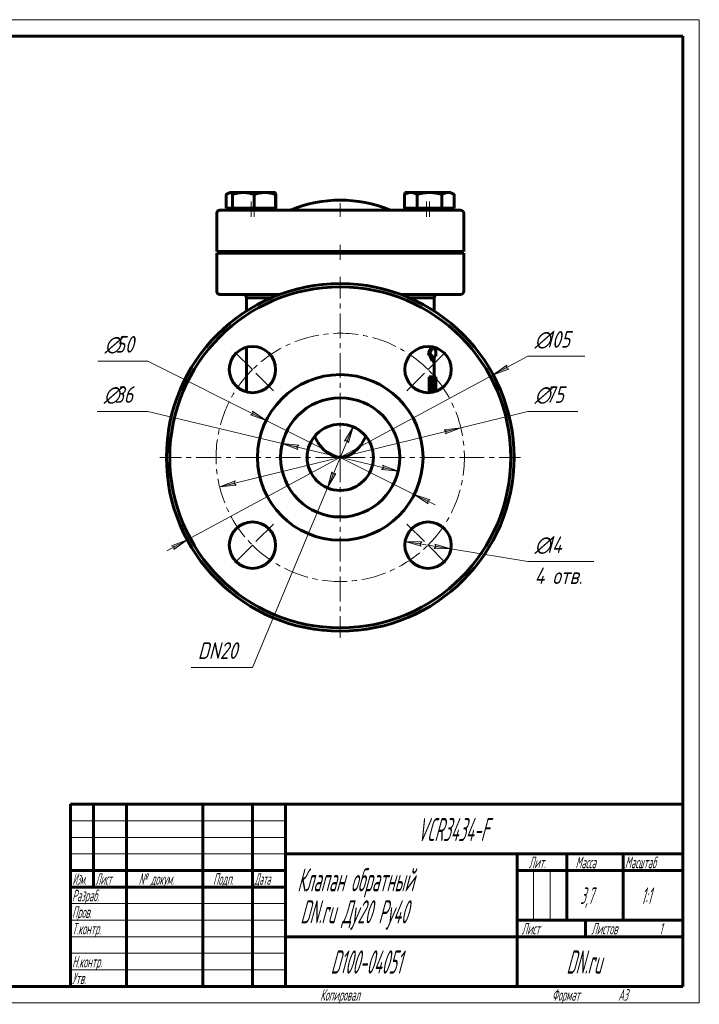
# Model space of a CAD drawing. Header units: millimetres. Extents: x 0 to 420, y 0 to 297.
# Tile 2 of 2: x 215 to 420, y 0 to 297. Entities that reach past the tile are written whole.
import ezdxf

# ---------------------------------------------------------------- set-up
doc = ezdxf.new("R2010")
doc.units = ezdxf.units.MM
for name, pattern in [('K5LT_AXLED', [12, 7.5, -1.5, 1.5, -1.5]), ('K5LT_BASIC', [0]), ('K5LT_THIN', [0])]:
    doc.linetypes.add(name, pattern=pattern)
doc.layers.add('Системный слой', color=7, linetype='Continuous')
doc.layers.add('Системный слой (1)', color=251, linetype='Continuous', true_color=0x6c6c6c)
doc.styles.add('KDIMTEXTSTYLE', font='GOST_AU.SHX', dxfattribs={"width": 0.96, "oblique": 15, "height": 5})
doc.styles.add('KTEXTSTYLE', font='GOST_AU.SHX', dxfattribs={"width": 0.56, "height": 5})
doc.dimstyles.new('KDIMSTYLE (1.00)', dxfattribs={"dimtxt": 5, "dimasz": 1, "dimexe": 2, "dimexo": 0, "dimgap": 1, "dimtad": 1, "dimtxsty": 'KDIMTEXTSTYLE', "dimsah": 1, "dimcen": 0, "dimdle": 1, "dimadec": 0, "dimazin": 0, "dimtfac": 0.667, "dimtmove": 0, "dimatfit": 3, "dimfxl": 1, "dimtvp": 1, "dimtolj": 1, "dimtzin": 0, "dimarcsym": 0})

# ---------------------------------------------------------------- blocks, each defined once
blk = doc.blocks.new('U12')
at = {"layer": 'Системный слой (1)', "color": 143, "linetype": 'K5LT_BASIC', "lineweight": 60, "true_color": 0x33acca}
for p, q in [((283.19, 212.99), (290.72, 212.99)), ((332.34, 212.99), (339.88, 212.99))]:
    blk.add_line(p, q, dxfattribs=at)
blk = doc.blocks.new('U13')
at = {"layer": 'Системный слой (1)', "color": 143, "linetype": 'K5LT_BASIC', "lineweight": 60, "true_color": 0x33acca}
for p, q in [((292.03, 244.25), (292, 244.26)), ((292.06, 244.23), (292.03, 244.25)), ((292.1, 244.21), (292.06, 244.23))]:
    blk.add_line(p, q, dxfattribs=at)
blk = doc.blocks.new('U14')
at = {"layer": 'Системный слой (1)', "color": 143, "linetype": 'K5LT_BASIC', "lineweight": 60, "true_color": 0x33acca}
for p, q in [((278.97, 244.79), (278.96, 244.79)), ((278.99, 244.79), (278.97, 244.79)), ((279, 244.79), (278.99, 244.79))]:
    blk.add_line(p, q, dxfattribs=at)
blk = doc.blocks.new('U15')
at = {"layer": 'Системный слой (1)', "color": 143, "linetype": 'K5LT_BASIC', "lineweight": 60, "true_color": 0x33acca}
for p, q in [((285.95, 213.99), (293.21, 213.99)), ((329.85, 213.99), (337.11, 213.99))]:
    blk.add_line(p, q, dxfattribs=at)
blk = doc.blocks.new('U16')
at = {"layer": 'Системный слой (1)', "color": 143, "linetype": 'K5LT_BASIC', "lineweight": 60, "true_color": 0x33acca}
for p, q in [((283.19, 212.99), (290.72, 212.99)), ((332.34, 212.99), (339.88, 212.99))]:
    blk.add_line(p, q, dxfattribs=at)
blk = doc.blocks.new('U17')
at = {"layer": 'Системный слой (1)', "color": 143, "linetype": 'K5LT_BASIC', "lineweight": 60, "true_color": 0x33acca}
for p, q in [((339.17, 185.07), (339.24, 185.43)), ((339.24, 185.43), (339.25, 185.44)), ((339.25, 185.49), (339.26, 185.57)), ((339.25, 185.45), (339.25, 185.49)), ((339.25, 185.44), (339.25, 185.45)), ((339.26, 185.57), (339.27, 185.67)), ((339.27, 185.67), (339.28, 185.81)), ((339.28, 185.81), (339.29, 185.93)), ((339.29, 186.01), (339.3, 186.1)), ((339.29, 185.97), (339.29, 186.01)), ((339.29, 185.95), (339.29, 185.97)), ((339.29, 185.93), (339.29, 185.95)), ((339.3, 186.38), (339.31, 186.47)), ((339.3, 186.28), (339.3, 186.38)), ((339.3, 186.1), (339.3, 186.28)), ((339.31, 186.56), (339.31, 186.61)), ((339.31, 186.47), (339.31, 186.56))]:
    blk.add_line(p, q, dxfattribs=at)
blk = doc.blocks.new('U18')
at = {"layer": 'Системный слой (1)', "color": 143, "linetype": 'K5LT_BASIC', "lineweight": 60, "true_color": 0x33acca}
for p, q in [((304.04, 170.59), (303.78, 171.1)), ((304.57, 169.67), (304.04, 170.59)), ((304.85, 169.22), (304.57, 169.67)), ((319.29, 171.1), (317.92, 168.79)), ((305, 169.01), (304.85, 169.22)), ((305.07, 168.9), (305, 169.01)), ((305.11, 168.85), (305.07, 168.9)), ((305.37, 168.49), (305.11, 168.85)), ((306.49, 167.19), (305.37, 168.49)), ((307.18, 166.56), (306.49, 167.19)), ((307.54, 166.27), (307.18, 166.56)), ((316.59, 167.2), (315.28, 166.08)), ((317.32, 168.01), (316.59, 167.2)), ((317.65, 168.42), (317.32, 168.01)), ((317.81, 168.63), (317.65, 168.42)), ((317.88, 168.74), (317.81, 168.63)), ((317.92, 168.79), (317.88, 168.74)), ((307.72, 166.13), (307.54, 166.27)), ((307.82, 166.06), (307.72, 166.13)), ((307.86, 166.03), (307.82, 166.06)), ((309.43, 165.2), (307.86, 166.03)), ((314.42, 165.55), (313.64, 165.2)), ((314.82, 165.78), (314.42, 165.55)), ((315.01, 165.9), (314.82, 165.78)), ((315.11, 165.96), (315.01, 165.9)), ((315.16, 166), (315.11, 165.96)), ((315.28, 166.08), (315.16, 166))]:
    blk.add_line(p, q, dxfattribs=at)
blk = doc.blocks.new('U19')
at = {"layer": 'Системный слой (1)', "color": 143, "linetype": 'K5LT_BASIC', "lineweight": 60, "true_color": 0x33acca}
for p, q in [((283.19, 208.98), (283.19, 212.99)), ((283.19, 184.55), (283.19, 198.06))]:
    blk.add_line(p, q, dxfattribs=at)
blk = doc.blocks.new('U20')
at = {"layer": 'Системный слой (1)', "color": 143, "linetype": 'K5LT_BASIC', "lineweight": 60, "true_color": 0x33acca}
for p, q in [((339.88, 208.98), (339.88, 212.99)), ((339.88, 197.34), (339.88, 198.06)), ((339.88, 189.11), (339.88, 195.34))]:
    blk.add_line(p, q, dxfattribs=at)
blk = doc.blocks.new('U21')
at = {"layer": 'Системный слой (1)', "color": 143, "linetype": 'K5LT_BASIC', "lineweight": 60, "true_color": 0x33acca}
for p, q in [((339.18, 188.11), (339.17, 188.13)), ((339.2, 188.02), (339.18, 188.11)), ((339.21, 187.98), (339.2, 188.02)), ((339.22, 187.95), (339.21, 187.98)), ((339.22, 187.94), (339.22, 187.95)), ((339.22, 187.93), (339.22, 187.94)), ((339.23, 187.89), (339.22, 187.93)), ((339.25, 187.7), (339.23, 187.89)), ((339.27, 187.6), (339.25, 187.7)), ((339.27, 187.55), (339.27, 187.6)), ((339.27, 187.52), (339.27, 187.55)), ((339.27, 187.51), (339.27, 187.52)), ((339.28, 187.45), (339.27, 187.51)), ((339.29, 187.19), (339.28, 187.45)), ((339.3, 187.01), (339.29, 187.19)), ((339.3, 186.87), (339.3, 187.01)), ((339.31, 186.75), (339.3, 186.87)), ((339.31, 186.61), (339.31, 186.75))]:
    blk.add_line(p, q, dxfattribs=at)
blk = doc.blocks.new('U22')
at = {"layer": 'Системный слой (1)', "color": 143, "linetype": 'K5LT_BASIC', "lineweight": 60, "true_color": 0x33acca}
for p, q in [((339.75, 184.52), (339.83, 184.85)), ((339.83, 184.88), (339.84, 184.91)), ((339.83, 184.86), (339.83, 184.88)), ((339.83, 184.85), (339.83, 184.86)), ((339.84, 184.91), (339.85, 184.98)), ((339.85, 184.98), (339.87, 185.11)), ((339.87, 185.11), (339.89, 185.3)), ((339.89, 185.34), (339.9, 185.39)), ((339.89, 185.31), (339.89, 185.34)), ((339.89, 185.3), (339.89, 185.31)), ((339.9, 185.39), (339.91, 185.5)), ((339.91, 185.5), (339.92, 185.75)), ((339.92, 185.75), (339.94, 186.27)), ((339.94, 186.38), (339.95, 186.52)), ((339.94, 186.32), (339.94, 186.38)), ((339.94, 186.28), (339.94, 186.32)), ((339.94, 186.27), (339.94, 186.28)), ((339.95, 186.52), (339.95, 186.6))]:
    blk.add_line(p, q, dxfattribs=at)
blk = doc.blocks.new('U23')
at = {"layer": 'Системный слой (1)', "color": 30, "linetype": 'K5LT_AXLED', "lineweight": 18, "true_color": 0xff8000}
for q in [(311.53, 219.29), (257.03, 164.79), (366.03, 164.79), (311.53, 110.29)]:
    blk.add_line((311.53, 164.79), q, dxfattribs=at)
blk = doc.blocks.new('D4')
at = {"layer": 'Системный слой (1)'}
for points in [[(361.71, 191.83), (362.47, 191.48), (357.75, 189.69), (361.84, 192.64)], [(261.23, 136.94), (265.32, 139.89), (260.6, 138.09), (261.35, 137.75)]]:
    blk.add_hatch(color=7, dxfattribs=at).paths.add_polyline_path(points)
at = {"layer": 'Системный слой (1)', "color": 7, "linetype": 'K5LT_THIN', "lineweight": 18, "true_color": 0xffffff}
for p, q in [((357.75, 189.69), (368.24, 195.34)), ((357.75, 189.69), (363.91, 193.01)), ((361.84, 192.64), (357.75, 189.69)), ((357.75, 189.69), (362.47, 191.48)), ((361.71, 191.83), (361.84, 192.64)), ((362.47, 191.48), (361.71, 191.83)), ((265.32, 139.89), (357.75, 189.69)), ((265.32, 139.89), (259.15, 136.57)), ((265.32, 139.89), (260.6, 138.09)), ((261.23, 136.94), (265.32, 139.89)), ((260.6, 138.09), (261.35, 137.75)), ((261.35, 137.75), (261.23, 136.94))]:
    blk.add_line(p, q, dxfattribs=at)
blk.add_wipeout([(370.24, 196.34), (370.24, 203.72), (382.91, 203.72), (382.91, 196.34)]).dxf.layer = 'Системный слой (1)'
blk.add_line((368.24, 195.34), (385.43, 195.34), dxfattribs=at)
at = {"layer": 'Системный слой (1)', "color": 7, "char_height": 5, "attachment_point": 1, "style": 'KTEXTSTYLE'}
for s, insert in [('\\H5.0;\\W1.000;\\Q15;\\Q15;\\W0.960;∅', (370.24, 202.93)), ('\\H5.0;\\W1.000;\\Q15;\\Q15;\\W0.960;105', (373.54, 202.93))]:
    blk.add_mtext(s, dxfattribs=dict(at, insert=insert))
blk = doc.blocks.new('KDIMARROW_02')
at = {"layer": 'Системный слой'}
blk.add_hatch(color=0, dxfattribs=at).paths.add_polyline_path([(4.5, 0), (5, 0.66), (0, 0), (5, -0.66)])
at = {"layer": 'Системный слой', "color": 0, "linetype": 'K5LT_THIN', "lineweight": 18}
for p, q in [((5, 0.66), (0, 0)), ((0, 0), (5, -0.66)), ((0, 0), (7, 0)), ((4.5, 0), (5, 0.66)), ((5, -0.66), (4.5, 0))]:
    blk.add_line(p, q, dxfattribs=at)
at = {"layer": 'Системный слой (1)', "color": 0, "linetype": 'K5LT_THIN', "lineweight": 18}
blk.add_line((311.53, 164.79), (310.53, 164.79), dxfattribs=at)
blk = doc.blocks.new('U24')
at = {"layer": 'Системный слой (1)', "color": 30, "linetype": 'K5LT_AXLED', "lineweight": 18, "true_color": 0xff8000}
for p, q in [((285.02, 191.31), (278.65, 197.67)), ((338.05, 191.31), (344.41, 197.67)), ((291.38, 184.94), (285.02, 191.31)), ((331.69, 184.94), (338.05, 191.31)), ((291.38, 144.64), (285.02, 138.27)), ((331.69, 144.64), (338.05, 138.27)), ((285.02, 138.27), (278.65, 131.91)), ((338.05, 138.27), (344.41, 131.91))]:
    blk.add_line(p, q, dxfattribs=at)
for start, end in [(45, 135), (135, 225), (315, 45), (225, 315)]:
    blk.add_arc((311.53, 164.79), 37.5, start, end, dxfattribs=at)
blk = doc.blocks.new('D5')
at = {"layer": 'Системный слой (1)'}
for points in [[(343.26, 171.88), (347.96, 173.71), (342.94, 173.16), (343.59, 172.64)], [(280.12, 156.42), (279.48, 156.94), (279.81, 157.7), (275.11, 155.87)]]:
    blk.add_hatch(color=7, dxfattribs=at).paths.add_polyline_path(points)
at = {"layer": 'Системный слой (1)', "color": 7, "linetype": 'K5LT_THIN', "lineweight": 18, "true_color": 0xffffff}
for p, q in [((347.96, 173.71), (368.24, 178.67)), ((275.11, 155.87), (347.96, 173.71)), ((342.94, 173.16), (347.96, 173.71)), ((343.59, 172.64), (342.94, 173.16)), ((347.96, 173.71), (343.26, 171.88)), ((343.26, 171.88), (343.59, 172.64)), ((275.11, 155.87), (279.81, 157.7)), ((279.81, 157.7), (279.48, 156.94)), ((280.12, 156.42), (275.11, 155.87)), ((279.48, 156.94), (280.12, 156.42))]:
    blk.add_line(p, q, dxfattribs=at)
blk.add_wipeout([(370.24, 179.67), (370.24, 187.06), (380.87, 187.06), (380.87, 179.67)]).dxf.layer = 'Системный слой (1)'
blk.add_line((368.24, 178.67), (383.32, 178.67), dxfattribs=at)
at = {"layer": 'Системный слой (1)', "color": 7, "char_height": 5, "attachment_point": 1, "style": 'KTEXTSTYLE'}
for s, insert in [('\\H5.0;\\W1.000;\\Q15;\\Q15;\\W0.960;∅', (370.24, 186.26)), ('\\H5.0;\\W1.000;\\Q15;\\Q15;\\W0.960;75', (373.54, 186.26))]:
    blk.add_mtext(s, dxfattribs=dict(at, insert=insert))
blk = doc.blocks.new('KDIMARROW_01')
at = {"layer": 'Системный слой'}
blk.add_hatch(color=0, dxfattribs=at).paths.add_polyline_path([(0, 0), (-5, 0.66), (-4.5, 0), (-5, -0.66)])
at = {"layer": 'Системный слой', "color": 0, "linetype": 'K5LT_THIN', "lineweight": 18}
for p, q in [((-4.5, 0), (-5, 0.66)), ((-5, 0.66), (0, 0)), ((0, 0), (-5, -0.66)), ((-5, -0.66), (-4.5, 0))]:
    blk.add_line(p, q, dxfattribs=at)
at = {"layer": 'Системный слой (1)', "color": 0, "linetype": 'K5LT_THIN', "lineweight": 18}
blk.add_line((311.53, 164.79), (310.53, 164.79), dxfattribs=at)
blk = doc.blocks.new('D6')
at = {"layer": 'Системный слой (1)'}
for points in [[(335.58, 138.68), (336.18, 139.25), (331.14, 139.41), (335.97, 137.95)], [(344.96, 137.14), (340.13, 138.6), (340.52, 137.87), (339.92, 137.3)]]:
    blk.add_hatch(color=7, dxfattribs=at).paths.add_polyline_path(points)
at = {"layer": 'Системный слой (1)', "color": 7, "linetype": 'K5LT_THIN', "lineweight": 18, "true_color": 0xffffff}
for p, q in [((331.14, 139.41), (336.18, 139.25)), ((335.97, 137.95), (331.14, 139.41)), ((331.14, 139.41), (344.96, 137.14)), ((336.18, 139.25), (335.58, 138.68)), ((335.58, 138.68), (335.97, 137.95)), ((339.92, 137.3), (340.52, 137.87)), ((344.96, 137.14), (339.92, 137.3)), ((340.52, 137.87), (340.13, 138.6)), ((340.13, 138.6), (344.96, 137.14)), ((344.96, 137.14), (368.24, 133.32))]:
    blk.add_line(p, q, dxfattribs=at)
blk.add_wipeout([(370.24, 124.94), (370.24, 141.7), (385.48, 141.7), (385.48, 124.94)]).dxf.layer = 'Системный слой (1)'
blk.add_line((368.24, 133.32), (388.11, 133.32), dxfattribs=at)
at = {"layer": 'Системный слой (1)', "color": 7, "char_height": 5, "attachment_point": 1, "style": 'KTEXTSTYLE'}
for s, insert in [('\\H5.0;\\W1.000;\\Q15;\\Q15;\\W0.960;∅', (370.24, 140.91)), ('\\H5.0;\\W1.000;\\Q15;\\Q15;\\W0.960;14', (373.54, 140.91)), ('\\H5.0;\\W1.000;\\Q15;\\Q15;\\W0.960;4 отв.', (370.24, 131.53))]:
    blk.add_mtext(s, dxfattribs=dict(at, insert=insert))
blk = doc.blocks.new('D7')
at = {"layer": 'Системный слой (1)'}
for points in [[(314.07, 169.15), (315.39, 174.02), (312.85, 169.66), (313.65, 169.86)], [(307.68, 155.56), (310.21, 159.92), (309.41, 159.71), (309, 160.43)]]:
    blk.add_hatch(color=7, dxfattribs=at).paths.add_polyline_path(points)
at = {"layer": 'Системный слой (1)', "color": 7, "linetype": 'K5LT_THIN', "lineweight": 18, "true_color": 0xffffff}
for p, q in [((315.39, 174.02), (307.68, 155.56)), ((312.85, 169.66), (315.39, 174.02)), ((315.39, 174.02), (314.07, 169.15)), ((313.65, 169.86), (312.85, 169.66)), ((314.07, 169.15), (313.65, 169.86)), ((307.68, 155.56), (309, 160.43)), ((310.21, 159.92), (307.68, 155.56)), ((309, 160.43), (309.41, 159.71)), ((309.41, 159.71), (310.21, 159.92)), ((307.68, 155.56), (285.02, 101.33))]:
    blk.add_line(p, q, dxfattribs=at)
blk.add_wipeout([(268.5, 102.33), (268.5, 109.72), (282.44, 109.72), (282.44, 102.33)]).dxf.layer = 'Системный слой (1)'
blk.add_line((285.02, 101.33), (266.5, 101.33), dxfattribs=at)
at = {"layer": 'Системный слой (1)', "color": 7, "insert": (268.5, 108.92), "char_height": 5, "attachment_point": 1, "style": 'KTEXTSTYLE'}
blk.add_mtext('\\H5.0;\\W1.000;\\Q15;\\Q15;\\W0.960;DN20', dxfattribs=at)
blk = doc.blocks.new('D8')
at = {"layer": 'Системный слой (1)'}
for points in [[(298.4, 167.93), (299.04, 168.45), (294.03, 168.97), (298.74, 167.17)], [(329.04, 160.61), (324.33, 162.41), (324.66, 161.65), (324.02, 161.13)]]:
    blk.add_hatch(color=7, dxfattribs=at).paths.add_polyline_path(points)
at = {"layer": 'Системный слой (1)', "color": 7, "linetype": 'K5LT_THIN', "lineweight": 18, "true_color": 0xffffff}
for p, q in [((294.03, 168.97), (253.43, 178.67)), ((294.03, 168.97), (299.04, 168.45)), ((298.74, 167.17), (294.03, 168.97)), ((329.04, 160.61), (294.03, 168.97)), ((299.04, 168.45), (298.4, 167.93)), ((298.4, 167.93), (298.74, 167.17)), ((324.02, 161.13), (324.66, 161.65)), ((329.04, 160.61), (324.02, 161.13)), ((324.66, 161.65), (324.33, 162.41)), ((324.33, 162.41), (329.04, 160.61))]:
    blk.add_line(p, q, dxfattribs=at)
blk.add_wipeout([(240.09, 179.67), (240.09, 187.06), (250.98, 187.06), (250.98, 179.67)]).dxf.layer = 'Системный слой (1)'
blk.add_line((253.43, 178.67), (238.09, 178.67), dxfattribs=at)
at = {"layer": 'Системный слой (1)', "color": 7, "char_height": 5, "attachment_point": 1, "style": 'KTEXTSTYLE'}
for s, insert in [('\\H5.0;\\W1.000;\\Q15;\\Q15;\\W0.960;∅', (240.09, 186.26)), ('\\H5.0;\\W1.000;\\Q15;\\Q15;\\W0.960;36', (243.4, 186.26))]:
    blk.add_mtext(s, dxfattribs=dict(at, insert=insert))
blk = doc.blocks.new('D9')
at = {"layer": 'Системный слой (1)'}
for points in [[(289.17, 175.97), (285, 178.8), (285.15, 177.98), (284.41, 177.62)], [(337.92, 151.6), (338.66, 151.96), (333.89, 153.61), (338.07, 150.78)]]:
    blk.add_hatch(color=7, dxfattribs=at).paths.add_polyline_path(points)
at = {"layer": 'Системный слой (1)', "color": 7, "linetype": 'K5LT_THIN', "lineweight": 18, "true_color": 0xffffff}
for p, q in [((289.17, 175.97), (253.43, 193.84)), ((289.17, 175.97), (282.91, 179.1)), ((289.17, 175.97), (285, 178.8)), ((285, 178.8), (285.15, 177.98)), ((285.15, 177.98), (284.41, 177.62)), ((284.41, 177.62), (289.17, 175.97)), ((333.89, 153.61), (289.17, 175.97)), ((333.89, 153.61), (338.07, 150.78)), ((338.66, 151.96), (333.89, 153.61)), ((333.89, 153.61), (340.16, 150.48)), ((337.92, 151.6), (338.66, 151.96)), ((338.07, 150.78), (337.92, 151.6))]:
    blk.add_line(p, q, dxfattribs=at)
blk.add_wipeout([(240.35, 194.84), (240.35, 202.22), (250.99, 202.22), (250.99, 194.84)]).dxf.layer = 'Системный слой (1)'
blk.add_line((253.43, 193.84), (238.35, 193.84), dxfattribs=at)
at = {"layer": 'Системный слой (1)', "color": 7, "char_height": 5, "attachment_point": 1, "style": 'KTEXTSTYLE'}
for s, insert in [('\\H5.0;\\W1.000;\\Q15;\\Q15;\\W0.960;∅', (240.35, 201.43)), ('\\H5.0;\\W1.000;\\Q15;\\Q15;\\W0.960;50', (243.66, 201.43))]:
    blk.add_mtext(s, dxfattribs=dict(at, insert=insert))
blk = doc.blocks.new('U25')
at = {"color": 7, "linetype": 'K5LT_THIN', "lineweight": 18, "true_color": 0xffffff}
for p, q in [((0, 297), (420, 297)), ((420, 297), (420, 0)), ((230, 55), (295, 55)), ((230, 50), (295, 50)), ((230, 45), (295, 45)), ((369.96, 25), (369.96, 40)), ((374.98, 25), (374.98, 40)), ((230, 30), (295, 30)), ((230, 25), (295, 25)), ((230, 20), (295, 20)), ((230, 15), (295, 15)), ((230, 10), (295, 10)), ((420, 0), (0, 0))]:
    blk.add_line(p, q, dxfattribs=at)
at = {"color": 143, "linetype": 'K5LT_BASIC', "lineweight": 60, "true_color": 0x33acca}
for p, q in [((20, 292), (415, 292)), ((415, 292), (415, 5)), ((230, 60), (415, 60)), ((230, 5), (230, 60)), ((237, 35), (237, 60)), ((247, 5), (247, 60)), ((270, 5), (270, 60)), ((285, 5), (285, 60)), ((295, 5), (295, 60)), ((295, 45), (415, 45)), ((365, 5), (365, 45)), ((380, 25), (380, 45)), ((397, 25), (397, 45)), ((230, 40), (295, 40)), ((365, 40), (380, 40)), ((380, 40), (415, 40)), ((230, 35), (295, 35)), ((365, 25), (415, 25)), ((385.57, 20), (385.57, 25)), ((295, 20), (365, 20)), ((365, 20), (415, 20)), ((415, 5), (20, 5))]:
    blk.add_line(p, q, dxfattribs=at)
at = {"color": 7, "attachment_point": 1, "style": 'KTEXTSTYLE'}
for s, insert, char_height in [('\\H5.0;\\W1.000;\\Q15;\\Q15;\\W0.560;\\H7.00;VCR3434-F', (334.83, 55.86), 7), ('\\H5.0;\\W1.000;\\Q15;\\Q15;\\W0.560;\\H3.50;Лит.', (368.47, 44.18), 3.5), ('\\H5.0;\\W1.000;\\Q15;\\Q15;\\W0.560;\\H3.50;Масса', (382.58, 44.18), 3.5), ('\\H5.0;\\W1.000;\\Q15;\\Q15;\\W0.540;\\H3.50;Масштаб', (397.52, 44.18), 3.5), ('\\H5.0;\\W1.000;\\Q15;\\Q15;\\W0.458;\\H3.50;Изм.', (230.62, 39.18), 3.5), ('\\H5.0;\\W1.000;\\Q15;\\Q15;\\W0.467;\\H3.50;Лист', (237.61, 39.18), 3.5), ('\\H5.0;\\W1.000;\\Q15;\\Q15;\\W0.560;\\H3.50;№ докум.', (250.63, 39.18), 3.5), ('\\H5.0;\\W1.000;\\Q15;\\Q15;\\W0.560;\\H3.50;Подп.', (273.1, 39.18), 3.5), ('\\H5.0;\\W1.000;\\Q15;\\Q15;\\W0.467;\\H3.50;Дата', (285.61, 39.18), 3.5), ('\\H5.0;\\W1.000;\\Q15;\\Q15;\\W0.560;\\H7.00;Клапан обратный', (298.54, 40.69), 7), ('\\H5.0;\\W1.000;\\Q15;\\Q15;\\W0.560;\\H3.50;Разраб.', (230.5, 34.18), 3.5), ('\\H5.0;\\W1.000;\\Q15;\\Q15;\\W0.560;3,7', (384.02, 34.9), 5), ('\\H5.0;\\W1.000;\\Q15;\\Q15;\\W0.560;{\\c16737820;1:1}', (402.44, 34.9), 5), ('\\H5.0;\\W1.000;\\Q15;\\Q15;\\W0.560;\\H7.00;DN.ru Ду20 Ру40', (299.46, 31.02), 7), ('\\H5.0;\\W1.000;\\Q15;\\Q15;\\W0.560;\\H3.50;Пров.', (230.5, 29.18), 3.5), ('\\H5.0;\\W1.000;\\Q15;\\Q15;\\W0.560;\\H3.50;Т.контр.', (230.5, 24.18), 3.5), ('\\H5.0;\\W1.000;\\Q15;\\Q15;\\W0.560;\\H3.50;Лист', (366.32, 24.18), 3.5), ('\\H5.0;\\W1.000;\\Q15;\\Q15;\\W0.560;\\H3.50;Листов', (387.36, 24.18), 3.5), ('\\H5.0;\\W1.000;\\Q15;\\Q15;\\W0.560;\\H3.50;1', (407.91, 24.18), 3.5), ('\\H5.0;\\W1.000;\\Q15;\\Q15;\\W0.560;\\H7.00;{\\c16737820;D100-04051}', (308.63, 15.86), 7), ('\\H5.0;\\W1.000;\\Q15;\\Q15;\\W0.560;\\H7.00;DN.ru', (379.84, 15.86), 7), ('\\H5.0;\\W1.000;\\Q15;\\Q15;\\W0.560;\\H3.50;Н.контр.', (230.5, 14.18), 3.5), ('\\H5.0;\\W1.000;\\Q15;\\Q15;\\W0.560;\\H3.50;Утв.', (230.5, 9.18), 3.5), ('\\H5.0;\\W1.000;\\Q15;\\Q15;\\W0.560;\\H3.50;Копировал', (305.5, 4.18), 3.5), ('\\H5.0;\\W1.000;\\Q15;\\Q15;\\W0.560;\\H3.50;Формат', (375.5, 4.18), 3.5), ('\\H5.0;\\W1.000;\\Q15;\\Q15;\\W0.560;\\H3.50;A3', (395.5, 4.18), 3.5)]:
    blk.add_mtext(s, dxfattribs=dict(at, insert=insert, char_height=char_height))

msp = doc.modelspace()

# ---------------------------------------------------------------- linework, layer by layer
at = {"layer": 'Системный слой (1)', "color": 143, "linetype": 'K5LT_BASIC', "lineweight": 60, "true_color": 0x33acca}
for p, q in [((278.091, 244.789), (277.085, 244.209)), ((277.085, 240.089), (277.085, 244.209)), ((278.091, 244.789), (278.962, 244.789)), ((278.962, 244.789), (278.999, 244.789)), ((278.999, 244.789), (282.249, 244.789)), ((278.999, 244.209), (278.999, 244.789)), ((278.999, 240.089), (278.999, 244.209)), ((282.249, 244.789), (288.749, 244.789)), ((285.499, 240.089), (285.499, 244.209)), ((288.749, 244.789), (291.999, 244.789)), ((291.999, 244.789), (291.999, 244.209)), ((291.999, 244.265), (292.096, 244.209)), ((291.999, 240.089), (291.999, 244.209)), ((292.096, 240.089), (292.096, 244.209)), ((331.977, 244.789), (330.971, 244.209)), ((330.971, 240.089), (330.971, 244.209)), ((331.068, 244.265), (331.068, 244.789)), ((331.068, 244.789), (331.977, 244.789)), ((331.977, 244.789), (332.848, 244.789)), ((332.848, 244.789), (338.477, 244.789)), ((334.724, 240.089), (334.724, 244.209)), ((338.477, 244.789), (344.106, 244.789)), ((342.229, 240.089), (342.229, 244.209)), ((344.106, 244.789), (344.977, 244.789)), ((344.977, 244.789), (345.982, 244.209)), ((345.982, 240.089), (345.982, 244.209)), ((274.204, 238.489), (274.204, 226.989)), ((285.954, 239.489), (275.204, 239.489)), ((277.263, 239.489), (275.204, 239.489)), ((278.962, 240.089), (277.085, 240.089)), ((278.999, 239.489), (277.263, 239.489)), ((278.091, 240.089), (278.091, 239.489)), ((278.999, 240.089), (278.962, 240.089)), ((278.999, 240.089), (278.999, 239.489)), ((282.249, 240.089), (278.999, 240.089)), ((285.499, 240.089), (282.249, 240.089)), ((288.749, 240.089), (285.499, 240.089)), ((337.113, 239.489), (285.954, 239.489)), ((291.999, 240.089), (288.749, 240.089)), ((291.999, 240.089), (291.999, 239.489)), ((292.096, 240.089), (291.999, 240.089)), ((332.848, 240.089), (330.971, 240.089)), ((331.068, 240.089), (331.068, 239.489)), ((331.977, 240.089), (331.977, 239.489)), ((334.724, 240.089), (332.848, 240.089)), ((338.477, 240.089), (334.724, 240.089)), ((347.863, 239.489), (337.113, 239.489)), ((342.229, 240.089), (338.477, 240.089)), ((344.106, 240.089), (342.229, 240.089)), ((345.982, 240.089), (344.106, 240.089)), ((344.977, 240.089), (344.977, 239.489)), ((345.804, 239.489), (344.977, 239.489)), ((347.863, 239.489), (345.804, 239.489)), ((348.863, 226.989), (348.863, 238.489)), ((274.204, 226.989), (285.954, 226.989)), ((285.954, 226.489), (274.204, 226.489)), ((274.204, 226.489), (274.204, 214.989)), ((285.954, 226.989), (337.113, 226.989)), ((285.954, 226.489), (337.113, 226.489)), ((304.034, 226.489), (304.034, 226.989)), ((319.034, 226.489), (319.034, 226.989)), ((337.113, 226.989), (348.863, 226.989)), ((348.863, 226.489), (337.113, 226.489)), ((348.863, 214.989), (348.863, 226.489)), ((275.204, 213.989), (285.954, 213.989)), ((337.113, 213.989), (347.863, 213.989)), ((338.054, 196.341), (339.067, 198.232)), ((338.054, 196.341), (338.588, 196.341)), ((338.588, 196.341), (339.545, 198.144)), ((339.814, 197.341), (339.814, 198.08)), ((339.814, 197.341), (340.377, 197.341)), ((340.377, 195.341), (340.377, 197.341)), ((339.304, 193.841), (339.814, 193.841)), ((339.814, 193.841), (339.814, 195.341)), ((339.814, 195.341), (340.377, 195.341)), ((338.966, 189.108), (338.44, 189.108)), ((338.44, 184.317), (338.44, 189.108)), ((338.966, 189.108), (338.966, 184.366)), ((339.31, 189.108), (338.966, 189.108)), ((339.173, 184.683), (339.173, 188.533)), ((339.173, 188.533), (339.319, 188.533)), ((339.653, 188.233), (339.173, 188.233)), ((339.557, 189.039), (339.557, 189.108)), ((340.062, 189.108), (339.557, 189.108)), ((340.187, 189.108), (340.062, 189.108)), ((340.062, 189.108), (340.062, 184.601)), ((340.148, 184.628), (340.148, 188.419)), ((340.148, 188.419), (340.326, 184.686)), ((340.348, 189.108), (340.187, 189.108)), ((340.348, 189.108), (340.348, 185.149)), ((340.369, 189.108), (340.348, 189.108)), ((340.369, 184.701), (340.369, 189.108)), ((339.667, 185.016), (339.173, 185.016)), ((339.319, 184.683), (339.173, 184.683)), ((340.373, 185.064), (340.369, 185.064)), ((340.373, 185.064), (340.373, 184.702))]:
    msp.add_line(p, q, dxfattribs=at)
at = {"layer": 'Системный слой (1)', "color": 30, "linetype": 'K5LT_AXLED', "lineweight": 18, "true_color": 0xff8000}
for p, q in [((284.591, 242.089), (284.591, 237.489)), ((285.499, 242.089), (285.499, 237.489)), ((311.534, 237.489), (311.534, 241.564)), ((337.568, 242.089), (337.568, 237.489)), ((338.477, 242.089), (338.477, 237.489)), ((311.534, 224.489), (311.534, 228.989)), ((311.534, 162.789), (311.534, 174.112))]:
    msp.add_line(p, q, dxfattribs=at)
at = {"layer": 'Системный слой (1)', "color": 143, "linetype": 'K5LT_BASIC', "lineweight": 60, "true_color": 0x33acca}
for centre, radius in [((311.534, 164.789), 52.5), ((311.534, 164.789), 51.5), ((285.017, 191.306), 7), ((338.05, 191.306), 7), ((311.534, 164.789), 25), ((311.534, 164.789), 18), ((311.534, 164.789), 10), ((285.017, 138.273), 7), ((338.05, 138.273), 7)]:
    msp.add_circle(centre, radius, dxfattribs=at)
for centre, radius, start, end in [((311.534, 203.489), 39, 67.66817, 112.33183), ((275.204, 238.489), 1, 90, 180), ((296.335, 240.489), 1, 270, 292.33165), ((326.732, 240.489), 1, 247.66835, 270), ((347.863, 238.489), 1, 0, 90), ((275.204, 214.989), 1, 180, 270), ((347.863, 214.989), 1, 270, 0), ((282.191, 212.989), 1, 0, 90), ((340.877, 212.989), 1, 90, 180)]:
    msp.add_arc(centre, radius, start, end, dxfattribs=at)
for centre, major_axis, ratio, start_param, end_param in [((311.534, 190.567), (-28.343, 0), 0.5773503, 3.3429955, 3.5021751), ((311.534, 190.567), (-28.843, 0), 0.5773503, 3.3394575, 3.4956466), ((311.534, 182.614), (0, 56.7), 0.5087001, 4.7571094, 4.8271646)]:
    msp.add_ellipse(centre, major_axis=major_axis, ratio=ratio, start_param=start_param, end_param=end_param, dxfattribs=at)
for points in [[(278.962, 244.789), (278.091, 244.789), (277.085, 244.209)], [(282.249, 244.789), (280.741, 244.789), (278.999, 244.209)], [(285.499, 244.209), (283.758, 244.789), (282.249, 244.789)], [(288.749, 244.789), (287.241, 244.789), (285.499, 244.209)], [(291.999, 244.209), (290.258, 244.789), (288.749, 244.789)], [(332.848, 244.789), (331.977, 244.789), (330.971, 244.209)], [(334.724, 244.209), (333.718, 244.789), (332.848, 244.789)], [(338.477, 244.789), (336.735, 244.789), (334.724, 244.209)], [(342.229, 244.209), (340.218, 244.789), (338.477, 244.789)], [(344.106, 244.789), (343.235, 244.789), (342.229, 244.209)], [(345.982, 244.209), (344.977, 244.789), (344.106, 244.789)]]:
    msp.add_rational_spline(points, [1, 1.0379548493, 1], degree=2, dxfattribs=at)
for points, knots in [([(339.75, 188.711), (339.721, 188.8), (339.688, 188.871), (339.642, 188.944), (339.631, 188.96), (339.612, 188.984), (339.604, 188.993), (339.587, 189.013), (339.576, 189.023), (339.551, 189.044), (339.535, 189.055), (339.485, 189.081), (339.448, 189.094), (339.377, 189.105), (339.353, 189.107), (339.322, 189.108), (339.316, 189.108), (339.31, 189.108)], [-0.35751072, -0.35751072, -0.35751072, -0.35751072, -0.22131915, -0.22131915, -0.17744903, -0.17744903, -0.15126117, -0.15126117, -0.12293121, -0.12293121, -0.08929243, -0.08929243, -0.03429396, -0.03429396, -0.00681188, -0.00681188, 0, 0, 0, 0]), ([(339.319, 188.533), (339.339, 188.533), (339.357, 188.531), (339.394, 188.526), (339.411, 188.522), (339.446, 188.51), (339.462, 188.502), (339.484, 188.488), (339.492, 188.483), (339.506, 188.472), (339.511, 188.467), (339.517, 188.462), (339.517, 188.462), (339.518, 188.461), (339.518, 188.461), (339.568, 188.414), (339.613, 188.338), (339.653, 188.233)], [-0.10133465, -0.10133465, -0.10133465, -0.10133465, -0.09457366, -0.09457366, -0.08659546, -0.08659546, -0.07675733, -0.07675733, -0.07016154, -0.07016154, -0.06410205, -0.06410205, -0.06356576, -0.06356576, -0.06319279, -0.06319279, 0, 0, 0, 0]), ([(339.653, 188.233), (339.685, 188.149), (339.711, 188.046), (339.756, 187.796), (339.773, 187.654), (339.808, 187.222), (339.816, 186.914), (339.816, 186.612)], [-0.18861119, -0.18861119, -0.18861119, -0.18861119, -0.13979996, -0.13979996, -0.09046506, -0.09046506, 0, 0, 0, 0]), ([(339.946, 186.604), (339.946, 186.834), (339.942, 187.066), (339.923, 187.571), (339.907, 187.764), (339.873, 188.129), (339.841, 188.35), (339.783, 188.599), (339.767, 188.658), (339.75, 188.711)], [-0.18338528, -0.18338528, -0.18338528, -0.18338528, -0.15285231, -0.15285231, -0.11491608, -0.11491608, -0.02933441, -0.02933441, 0, 0, 0, 0]), ([(339.667, 185.016), (339.61, 184.836), (339.552, 184.778), (339.461, 184.701), (339.39, 184.683), (339.319, 184.683)], [-0.11483779, -0.11483779, -0.11483779, -0.11483779, -0.07928082, -0.07928082, 0, 0, 0, 0]), ([(339.816, 186.612), (339.816, 186.387), (339.812, 186.155), (339.794, 185.795), (339.781, 185.608), (339.733, 185.258), (339.703, 185.124), (339.667, 185.016)], [-0.23134562, -0.23134562, -0.23134562, -0.23134562, -0.12663849, -0.12663849, -0.05899882, -0.05899882, 0, 0, 0, 0]), ([(313.639, 165.199), (313.312, 165.075), (312.976, 164.978), (312.228, 164.834), (311.819, 164.798), (310.982, 164.817), (310.561, 164.874), (309.902, 165.035), (309.663, 165.11), (309.428, 165.199)], [-2.67456272, -2.67456272, -2.67456272, -2.67456272, -2.49827173, -2.49827173, -2.29239398, -2.29239398, -2.07859699, -2.07859699, -1.95216592, -1.95216592, -1.95216592, -1.95216592])]:
    msp.add_open_spline(points, degree=3, knots=knots, dxfattribs=at)

# ---------------------------------------------------------------- block references
at = {"layer": 'Системный слой (1)'}
for name in ['U14', 'U13', 'U23', 'U12', 'U16', 'U19', 'U15', 'U20', 'U21', 'U17', 'U22', 'U18']:
    msp.add_blockref(name, (0, 0), dxfattribs=at)

# ---------------------------------------------------------------- next in the draw order: dimensions: what is measured, and where the dimension line sits
at = {"layer": 'Системный слой (1)', "color": 7}
dim = msp.add_diameter_dim_2p(p1=(265.315, 139.887), p2=(357.752, 189.692), dimstyle='KDIMSTYLE (1.00)', override={"dimtih": 1, "dimtoh": 1, "dimpost": '\\H5.0;\\W0.960;\\Q15;<>', "dimblk1": 'KDIMARROW_02', "dimblk2": 'KDIMARROW_02', "dimclrt": 7, "dimtol": 1, "dimtp": 0, "dimtm": 0, "dimtdec": 5, "dimtmove": 1, "dimatfit": 2, "dimtolj": 1}, dxfattribs=at)
dim.commit()
dim.dimension.update_dxf_attribs({"geometry": 'D4', "text_midpoint": (370.237, 195.341), "dimtype": 163})

# ---------------------------------------------------------------- next in the draw order: block references
at = {"layer": 'Системный слой (1)'}
msp.add_blockref('U24', (0, 0), dxfattribs=at)

# ---------------------------------------------------------------- next in the draw order: dimensions: what is measured, and where the dimension line sits
at = {"layer": 'Системный слой (1)', "color": 7}
dim = msp.add_diameter_dim_2p(p1=(275.11, 155.871), p2=(347.958, 173.708), dimstyle='KDIMSTYLE (1.00)', override={"dimtih": 1, "dimtoh": 1, "dimpost": '\\H5.0;\\W0.960;\\Q15;<>', "dimblk1": 'KDIMARROW_01', "dimblk2": 'KDIMARROW_01', "dimclrt": 7, "dimtol": 1, "dimtp": 0, "dimtm": 0, "dimtdec": 5, "dimtmove": 1, "dimatfit": 2, "dimtolj": 1}, dxfattribs=at)
dim.commit()
dim.dimension.update_dxf_attribs({"geometry": 'D5', "text_midpoint": (370.237, 178.673), "dimtype": 163})
dim = msp.add_diameter_dim_2p(p1=(331.142, 139.405), p2=(344.958, 137.14), dimstyle='KDIMSTYLE (1.00)', override={"dimtih": 1, "dimtoh": 1, "dimpost": '\\H5.0;\\W0.960;\\Q15;<>\\X\\H5.0;\\W0.960;\\Q15;\\Q15;4 отв.', "dimblk1": 'KDIMARROW_01', "dimblk2": 'KDIMARROW_01', "dimclrt": 7, "dimtol": 1, "dimtp": 0, "dimtm": 0, "dimtdec": 5, "dimtmove": 1, "dimatfit": 2, "dimtolj": 1}, dxfattribs=at)
dim.commit()
dim.dimension.update_dxf_attribs({"geometry": 'D6', "text_midpoint": (370.237, 133.323)})

# ---------------------------------------------------------------- next in the draw order: dimensions: what is measured, and where the dimension line sits
dim = msp.add_diameter_dim_2p(p1=(315.389, 174.016), p2=(307.678, 155.563), dimstyle='KDIMSTYLE (1.00)', override={"dimtih": 1, "dimtoh": 1, "dimpost": '\\H5.0;\\W0.960;\\Q15;<>', "dimblk1": 'KDIMARROW_01', "dimblk2": 'KDIMARROW_01', "dimclrt": 7, "dimtol": 1, "dimtp": 0, "dimtm": 0, "dimtdec": 5, "dimtmove": 1, "dimatfit": 2, "dimtolj": 1}, dxfattribs=at)
dim.commit()
dim.dimension.update_dxf_attribs({"geometry": 'D7', "text_midpoint": (283.017, 101.334), "dimtype": 163})

# ---------------------------------------------------------------- next in the draw order: dimensions: what is measured, and where the dimension line sits
dim = msp.add_diameter_dim_2p(p1=(329.041, 160.606), p2=(294.027, 168.973), dimstyle='KDIMSTYLE (1.00)', override={"dimtih": 1, "dimtoh": 1, "dimpost": '\\H5.0;\\W0.960;\\Q15;<>', "dimblk1": 'KDIMARROW_01', "dimblk2": 'KDIMARROW_01', "dimclrt": 7, "dimtol": 1, "dimtp": 0, "dimtm": 0, "dimtdec": 5, "dimtmove": 1, "dimatfit": 2, "dimtolj": 1}, dxfattribs=at)
dim.commit()
dim.dimension.update_dxf_attribs({"geometry": 'D8', "text_midpoint": (251.433, 178.673), "dimtype": 163})

# ---------------------------------------------------------------- next in the draw order: dimensions: what is measured, and where the dimension line sits
dim = msp.add_diameter_dim_2p(p1=(333.894, 153.609), p2=(289.173, 175.97), dimstyle='KDIMSTYLE (1.00)', override={"dimtih": 1, "dimtoh": 1, "dimpost": '\\H5.0;\\W0.960;\\Q15;<>', "dimblk1": 'KDIMARROW_02', "dimblk2": 'KDIMARROW_02', "dimclrt": 7, "dimtol": 1, "dimtp": 0, "dimtm": 0, "dimtdec": 5, "dimtmove": 1, "dimatfit": 2, "dimtolj": 1}, dxfattribs=at)
dim.commit()
dim.dimension.update_dxf_attribs({"geometry": 'D9', "text_midpoint": (251.433, 193.841), "dimtype": 163})

# ---------------------------------------------------------------- next in the draw order: block references
msp.add_blockref('U25', (0, 0))

doc.saveas('drawing.dxf')
